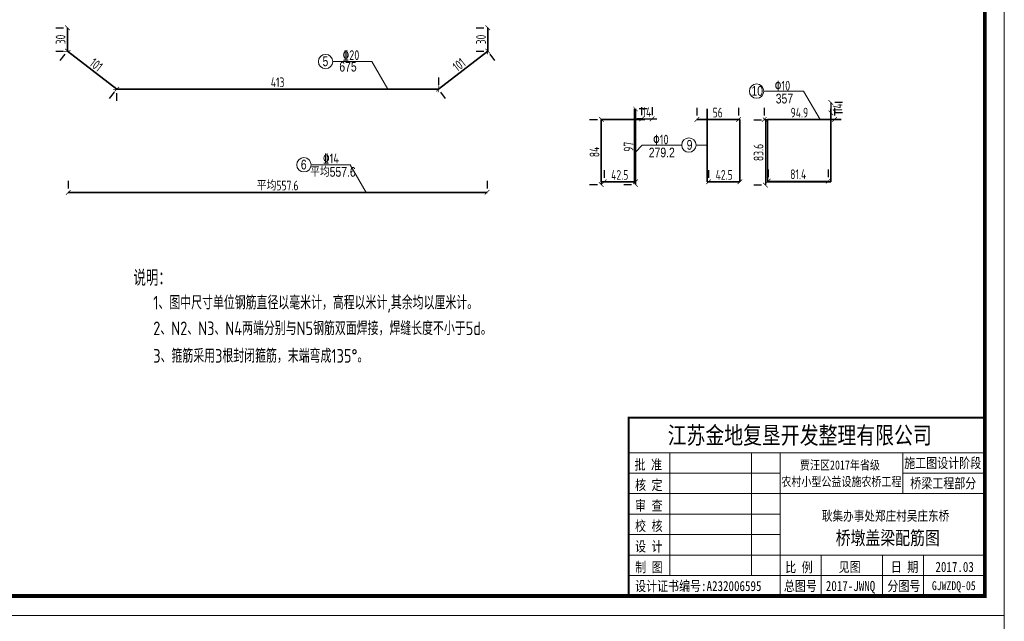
# Model space of a CAD drawing. Header units: inches. Extents: x 112594 to 193184, y 44995 to 116598.
# Tile 139 of 153: x 188533 to 191063, y 97322 to 98867. Entities that reach past the tile are written whole.
import ezdxf

# ---------------------------------------------------------------- set-up
doc = ezdxf.new("R2010")
doc.units = ezdxf.units.IN
doc.header["$MEASUREMENT"] = 0
doc.layers.get('0').update_dxf_attribs({"lineweight": 15})
for name, color, linetype, lineweight in [('0指引线', 4, 'Continuous', 18), ('0文字', 6, 'Continuous', 18), ('0钢筋', 3, 'Continuous', 35), ('BM1', 7, 'Continuous', 15)]:
    doc.layers.add(name, color=color, linetype=linetype, lineweight=lineweight)
for name, color, linetype in [('1', 7, 'Continuous'), ('TK', 7, 'Continuous'), ('配筋2', 2, 'Continuous')]:
    doc.layers.add(name, color=color, linetype=linetype)
doc.styles.add('hz-e', font='hztxt_e.shx', dxfattribs={"width": 0.75, "bigfont": 'hztxt.shx'})
doc.styles.add('HZTXT', font='tssdeng.shx', dxfattribs={"width": 0.75, "bigfont": 'hztxt.shx'})
doc.styles.add('TSSD_Dimension', font='Tssdeng.shx', dxfattribs={"width": 0.7, "bigfont": 'hztxt.shx'})
doc.styles.add('图框', font='SIMFANG.TTF', dxfattribs={"width": 0.8, "height": 4})
doc.dimstyles.new('3', dxfattribs={"dimtxt": 25, "dimasz": 12, "dimexe": 10, "dimexo": 30, "dimgap": 5, "dimtad": 1, "dimdec": 0, "dimzin": 0, "dimdsep": 46, "dimtxsty": 'HZTXT', "dimblk": 'ARCHTICK', "dimcen": 0, "dimclrt": 7, "dimazin": 2, "dimtfac": 1, "dimtdec": 0, "dimtix": 1, "dimtmove": 2, "dimatfit": 3, "dimfxl": 250, "dimtolj": 1, "dimtzin": 0, "dimarcsym": 0})

# ---------------------------------------------------------------- blocks, each defined once
blk = doc.blocks.new('_ArchTick')
at = {"color": 0, "linetype": 'ByBlock', "const_width": 0.15}
blk.add_lwpolyline([(-0.5, -0.5), (0.5, 0.5)], dxfattribs=at)
blk = doc.blocks.new('*D1734')
at = {"color": 0, "lineweight": -2}
for p, q in [((188625.8, 98846.6), (188645.8, 98846.6)), ((188655.8, 98846.6), (188655.8, 98786.6)), ((188625.8, 98786.6), (188645.8, 98786.6))]:
    blk.add_line(p, q, dxfattribs=at)
at = {"color": 0, "lineweight": -2, "xscale": 12, "yscale": 12, "zscale": 12}
for p, rotation in [((188655.8, 98846.6), 90), ((188655.8, 98786.6), 270)]:
    blk.add_blockref('_ArchTick', p, dxfattribs=dict(at, rotation=rotation))
at = {"color": 7, "insert": (188638.3, 98816.6), "char_height": 25, "attachment_point": 5, "rotation": 90, "style": 'HZTXT'}
blk.add_mtext('\\A1;30', dxfattribs=at)
blk = doc.blocks.new('*D1735')
at = {"color": 0, "lineweight": -2}
for p, q in [((188637.5, 98762.8), (188649.7, 98778.7)), ((188655.8, 98786.6), (188782.5, 98689.1)), ((188764.2, 98665.4), (188776.4, 98681.2))]:
    blk.add_line(p, q, dxfattribs=at)
at = {"color": 0, "lineweight": -2, "xscale": 12, "yscale": 12, "zscale": 12}
for p, rotation in [((188655.8, 98786.6), 142.4314079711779), ((188782.5, 98689.1), 322.4314079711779)]:
    blk.add_blockref('_ArchTick', p, dxfattribs=dict(at, rotation=rotation))
at = {"color": 7, "insert": (188729.8, 98751.7), "char_height": 25, "attachment_point": 5, "rotation": 322.4314, "style": 'HZTXT'}
blk.add_mtext('\\A1;101', dxfattribs=at)
blk = doc.blocks.new('*D1736')
at = {"color": 0, "lineweight": -2}
for p, q in [((189609.1, 98719.1), (189609.1, 98699.1)), ((188782.5, 98689.1), (189609.1, 98689.1)), ((188782.5, 98659.1), (188782.5, 98679.1))]:
    blk.add_line(p, q, dxfattribs=at)
at = {"color": 0, "lineweight": -2, "xscale": 12, "yscale": 12, "zscale": 12, "rotation": 180}
blk.add_blockref('_ArchTick', (188782.5, 98689.1), dxfattribs=at)
at = {"color": 0, "lineweight": -2, "xscale": 12, "yscale": 12, "zscale": 12}
blk.add_blockref('_ArchTick', (189609.1, 98689.1), dxfattribs=at)
at = {"color": 7, "insert": (189195.8, 98706.6), "char_height": 25, "attachment_point": 5, "style": 'HZTXT'}
blk.add_mtext('\\A1;413', dxfattribs=at)
blk = doc.blocks.new('*D1737')
at = {"color": 0, "lineweight": -2}
for p, q in [((189705.8, 98846.6), (189725.8, 98846.6)), ((189735.8, 98846.6), (189735.8, 98786.6)), ((189705.8, 98786.6), (189725.8, 98786.6))]:
    blk.add_line(p, q, dxfattribs=at)
at = {"color": 0, "lineweight": -2, "xscale": 12, "yscale": 12, "zscale": 12}
for p, rotation in [((189735.8, 98846.6), 90), ((189735.8, 98786.6), 270)]:
    blk.add_blockref('_ArchTick', p, dxfattribs=dict(at, rotation=rotation))
at = {"color": 7, "insert": (189718.3, 98816.6), "char_height": 25, "attachment_point": 5, "rotation": 90, "style": 'HZTXT'}
blk.add_mtext('\\A1;30', dxfattribs=at)
blk = doc.blocks.new('*D1738')
at = {"color": 0, "lineweight": -2}
for p, q in [((189735.8, 98786.6), (189609.1, 98689.1)), ((189754.1, 98762.8), (189741.9, 98778.7)), ((189627.4, 98665.4), (189615.2, 98681.2))]:
    blk.add_line(p, q, dxfattribs=at)
at = {"color": 0, "lineweight": -2, "xscale": 12, "yscale": 12, "zscale": 12}
for p, rotation in [((189735.8, 98786.6), 37.56859202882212), ((189609.1, 98689.1), 217.5685920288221)]:
    blk.add_blockref('_ArchTick', p, dxfattribs=dict(at, rotation=rotation))
at = {"color": 7, "insert": (189661.8, 98751.7), "char_height": 25, "attachment_point": 5, "rotation": 37.5686, "style": 'HZTXT'}
blk.add_mtext('\\A1;101', dxfattribs=at)
blk = doc.blocks.new('*D1739')
at = {"color": 0, "lineweight": -2}
for p, q in [((188657.7, 98453.8), (188657.7, 98433.8)), ((189733.9, 98453.8), (189733.9, 98433.8)), ((188657.7, 98423.8), (189733.9, 98423.8))]:
    blk.add_line(p, q, dxfattribs=at)
at = {"color": 0, "lineweight": -2, "xscale": 12, "yscale": 12, "zscale": 12, "rotation": 180}
blk.add_blockref('_ArchTick', (188657.7, 98423.8), dxfattribs=at)
at = {"color": 0, "lineweight": -2, "xscale": 12, "yscale": 12, "zscale": 12}
blk.add_blockref('_ArchTick', (189733.9, 98423.8), dxfattribs=at)
at = {"color": 7, "insert": (189195.8, 98441.3), "char_height": 25, "attachment_point": 5, "style": 'HZTXT'}
blk.add_mtext('\\A1;平均557.6', dxfattribs=at)
blk = doc.blocks.new('*D1780')
at = {"color": 0, "lineweight": -2}
for p, q in [((189997.3, 98611.2), (190017.3, 98611.2)), ((190027.3, 98611.2), (190027.3, 98444)), ((189997.3, 98444), (190017.3, 98444))]:
    blk.add_line(p, q, dxfattribs=at)
at = {"color": 0, "lineweight": -2, "xscale": 12, "yscale": 12, "zscale": 12}
for p, rotation in [((190027.3, 98611.2), 90), ((190027.3, 98444), 270)]:
    blk.add_blockref('_ArchTick', p, dxfattribs=dict(at, rotation=rotation))
at = {"color": 7, "insert": (190009.8, 98527.6), "char_height": 25, "attachment_point": 5, "rotation": 90, "style": 'HZTXT'}
blk.add_mtext('\\A1;84', dxfattribs=at)
blk = doc.blocks.new('*D1781')
at = {"color": 0, "lineweight": -2}
for p, q in [((190034.5, 98481.1), (190034.5, 98461.1)), ((190115, 98481.1), (190115, 98461.1)), ((190034.5, 98451.1), (190115, 98451.1))]:
    blk.add_line(p, q, dxfattribs=at)
at = {"color": 0, "lineweight": -2, "xscale": 12, "yscale": 12, "zscale": 12, "rotation": 180}
blk.add_blockref('_ArchTick', (190034.5, 98451.1), dxfattribs=at)
at = {"color": 0, "lineweight": -2, "xscale": 12, "yscale": 12, "zscale": 12}
blk.add_blockref('_ArchTick', (190115, 98451.1), dxfattribs=at)
at = {"color": 7, "insert": (190074.7, 98468.6), "char_height": 25, "attachment_point": 5, "style": 'HZTXT'}
blk.add_mtext('\\A1;42.5', dxfattribs=at)
blk = doc.blocks.new('*D1782')
at = {"color": 0, "lineweight": -2}
for p, q in [((190131, 98642.4), (190131, 98622.4)), ((190158, 98642.4), (190158, 98622.4)), ((190131, 98612.4), (190119, 98612.4)), ((190131, 98612.4), (190158, 98612.4)), ((190158, 98612.4), (190170, 98612.4))]:
    blk.add_line(p, q, dxfattribs=at)
at = {"color": 0, "lineweight": -2, "xscale": 12, "yscale": 12, "zscale": 12}
blk.add_blockref('_ArchTick', (190131, 98612.4), dxfattribs=at)
at = {"color": 0, "lineweight": -2, "xscale": 12, "yscale": 12, "zscale": 12, "rotation": 180}
blk.add_blockref('_ArchTick', (190158, 98612.4), dxfattribs=at)
at = {"color": 7, "insert": (190144.5, 98629.9), "char_height": 25, "attachment_point": 5, "style": 'HZTXT'}
blk.add_mtext('\\A1;14', dxfattribs=at)
blk = doc.blocks.new('*D1783')
at = {"color": 0, "lineweight": -2}
for p, q in [((190115, 98638.2), (190115, 98444)), ((190145, 98638.2), (190125, 98638.2)), ((190085, 98444), (190105, 98444))]:
    blk.add_line(p, q, dxfattribs=at)
at = {"color": 0, "lineweight": -2, "xscale": 12, "yscale": 12, "zscale": 12}
for p, rotation in [((190115, 98638.2), 90), ((190115, 98444), 270)]:
    blk.add_blockref('_ArchTick', p, dxfattribs=dict(at, rotation=rotation))
at = {"color": 7, "insert": (190097.5, 98541.1), "char_height": 25, "attachment_point": 5, "rotation": 90, "style": 'HZTXT'}
blk.add_mtext('\\A1;97', dxfattribs=at)
blk = doc.blocks.new('*D1784')
at = {"color": 0, "lineweight": -2}
for p, q in [((190456.3, 98482.8), (190456.3, 98462.8)), ((190610.1, 98482.8), (190610.1, 98462.8)), ((190456.3, 98452.8), (190610.1, 98452.8))]:
    blk.add_line(p, q, dxfattribs=at)
at = {"color": 0, "lineweight": -2, "xscale": 12, "yscale": 12, "zscale": 12, "rotation": 180}
blk.add_blockref('_ArchTick', (190456.3, 98452.8), dxfattribs=at)
at = {"color": 0, "lineweight": -2, "xscale": 12, "yscale": 12, "zscale": 12}
blk.add_blockref('_ArchTick', (190610.1, 98452.8), dxfattribs=at)
at = {"color": 7, "insert": (190533.2, 98470.3), "char_height": 25, "attachment_point": 5, "style": 'HZTXT'}
blk.add_mtext('\\A1;81.4', dxfattribs=at)
blk = doc.blocks.new('*D1785')
at = {"color": 0, "lineweight": -2}
for p, q in [((190418.8, 98610), (190438.8, 98610)), ((190448.8, 98610), (190448.8, 98442.8)), ((190418.8, 98442.8), (190438.8, 98442.8))]:
    blk.add_line(p, q, dxfattribs=at)
at = {"color": 0, "lineweight": -2, "xscale": 12, "yscale": 12, "zscale": 12}
for p, rotation in [((190448.8, 98610), 90), ((190448.8, 98442.8), 270)]:
    blk.add_blockref('_ArchTick', p, dxfattribs=dict(at, rotation=rotation))
at = {"color": 7, "insert": (190431.3, 98526.4), "char_height": 25, "attachment_point": 5, "rotation": 90, "style": 'HZTXT'}
blk.add_mtext('\\A1;83.6', dxfattribs=at)
blk = doc.blocks.new('*D1786')
at = {"color": 0, "lineweight": -2}
for p, q in [((190616.9, 98655.1), (190616.9, 98628.1)), ((190646.9, 98655.1), (190626.9, 98655.1)), ((190646.9, 98628.1), (190626.9, 98628.1))]:
    blk.add_line(p, q, dxfattribs=at)
at = {"color": 0, "lineweight": -2, "xscale": 12, "yscale": 12, "zscale": 12}
for p, rotation in [((190616.9, 98655.1), 90), ((190616.9, 98628.1), 270)]:
    blk.add_blockref('_ArchTick', p, dxfattribs=dict(at, rotation=rotation))
at = {"color": 7, "insert": (190634.4, 98641.6), "char_height": 25, "attachment_point": 5, "rotation": 90, "style": 'HZTXT'}
blk.add_mtext('\\A1;14', dxfattribs=at)
blk = doc.blocks.new('*D1787')
at = {"color": 0, "lineweight": -2}
for p, q in [((190445.8, 98641.2), (190445.8, 98621.2)), ((190626.6, 98641.2), (190626.6, 98621.2)), ((190445.8, 98611.2), (190626.6, 98611.2))]:
    blk.add_line(p, q, dxfattribs=at)
at = {"color": 0, "lineweight": -2, "xscale": 12, "yscale": 12, "zscale": 12, "rotation": 180}
blk.add_blockref('_ArchTick', (190445.8, 98611.2), dxfattribs=at)
at = {"color": 0, "lineweight": -2, "xscale": 12, "yscale": 12, "zscale": 12}
blk.add_blockref('_ArchTick', (190626.6, 98611.2), dxfattribs=at)
at = {"color": 7, "insert": (190536.2, 98628.7), "char_height": 25, "attachment_point": 5, "style": 'HZTXT'}
blk.add_mtext('\\A1;94.9', dxfattribs=at)
blk = doc.blocks.new('*D1788')
at = {"color": 0, "lineweight": -2}
for p, q in [((190302.7, 98481.2), (190302.7, 98461.2)), ((190383.2, 98481.2), (190383.2, 98461.2)), ((190383.2, 98451.2), (190302.7, 98451.2))]:
    blk.add_line(p, q, dxfattribs=at)
at = {"color": 0, "lineweight": -2, "xscale": 12, "yscale": 12, "zscale": 12, "rotation": 180}
blk.add_blockref('_ArchTick', (190302.7, 98451.2), dxfattribs=at)
at = {"color": 0, "lineweight": -2, "xscale": 12, "yscale": 12, "zscale": 12}
blk.add_blockref('_ArchTick', (190383.2, 98451.2), dxfattribs=at)
at = {"color": 7, "insert": (190342.9, 98468.7), "char_height": 25, "attachment_point": 5, "style": 'HZTXT'}
blk.add_mtext('\\A1;42.5', dxfattribs=at)
blk = doc.blocks.new('*D1789')
at = {"color": 0, "lineweight": -2}
for p, q in [((190272.6, 98641.2), (190272.6, 98621.2)), ((190380.1, 98641.2), (190380.1, 98621.2)), ((190380.1, 98611.2), (190272.6, 98611.2))]:
    blk.add_line(p, q, dxfattribs=at)
at = {"color": 0, "lineweight": -2, "xscale": 12, "yscale": 12, "zscale": 12, "rotation": 180}
blk.add_blockref('_ArchTick', (190272.6, 98611.2), dxfattribs=at)
at = {"color": 0, "lineweight": -2, "xscale": 12, "yscale": 12, "zscale": 12}
blk.add_blockref('_ArchTick', (190380.1, 98611.2), dxfattribs=at)
at = {"color": 7, "insert": (190326.3, 98628.7), "char_height": 25, "attachment_point": 5, "style": 'HZTXT'}
blk.add_mtext('\\A1;56', dxfattribs=at)

msp = doc.modelspace()

# ---------------------------------------------------------------- linework, layer by layer
at = {"layer": '0指引线'}
for p, q in [((189337.46952, 98759.93476), (189438.09409, 98759.93476)), ((189438.09409, 98759.93476), (189478.53684, 98689.13573)), ((190546.35982, 98683.89638), (190444.68983, 98683.89638)), ((190546.35982, 98683.89638), (190589.72163, 98611.17017)), ((190132.11412, 98545.39306), (190115.01953, 98526.97282)), ((190233.78411, 98545.39306), (190132.11412, 98545.39306)), ((190270.63456, 98545.39306), (190299.55518, 98545.39306)), ((189281.81623, 98494.63166), (189382.44079, 98494.63166)), ((189382.44079, 98494.63166), (189422.88355, 98423.83264))]:
    msp.add_line(p, q, dxfattribs=at)
for centre in [(189319.0443, 98759.93476), (190426.26461, 98683.89638), (190252.20934, 98545.39306), (189263.391, 98494.63166)]:
    msp.add_circle(centre, 18.42522, dxfattribs=at)
at = {"layer": '0钢筋'}
for p, q in [((188655.80525, 98846.58301), (188655.80525, 98786.58301)), ((189735.80525, 98846.58301), (189735.80525, 98786.58301)), ((188655.80525, 98786.58301), (188782.48672, 98689.13573)), ((189735.80525, 98786.58301), (189609.12379, 98689.13573)), ((188782.48672, 98689.13573), (189609.12379, 98689.13573)), ((190112.4874, 98638.17017), (190112.4874, 98451.17017)), ((190299.55518, 98638.17017), (190299.55518, 98451.17017)), ((190616.90126, 98638.17017), (190616.90126, 98451.17017)), ((190027.31418, 98611.17017), (190139.4874, 98611.17017)), ((190027.31418, 98451.17017), (190027.31418, 98611.17017)), ((190272.55518, 98611.17017), (190383.21843, 98611.17017)), ((190383.21843, 98451.17017), (190383.21843, 98611.17017)), ((190454.10764, 98611.17017), (190643.90126, 98611.17017)), ((190454.10764, 98611.17017), (190454.10764, 98451.17017)), ((190112.4874, 98451.17017), (190027.31418, 98451.17017)), ((190383.21843, 98451.17017), (190299.55518, 98451.17017)), ((190616.90126, 98451.17017), (190454.10764, 98451.17017)), ((188657.68672, 98423.83264), (189733.92379, 98423.83264))]:
    msp.add_line(p, q, dxfattribs=at)
at = {"layer": 'BM1', "linetype": 'Continuous'}
for p, q in [((191062.59813, 100337.35597), (191062.59813, 97337.0529)), ((191062.59813, 97337.0529), (186819.76981, 97337.0529)), ((191062.59813, 97337.0529), (191062.59813, 94336.74984))]:
    msp.add_line(p, q, dxfattribs=at)
at = {"layer": 'BM1', "color": 0, "linetype": 'Continuous'}
for p, q in [((191062.59813, 100307.04987), (191062.59813, 97337.0529)), ((191062.59813, 100307.04987), (191062.59813, 97337.0529)), ((191062.59813, 100307.04987), (191062.59813, 97337.0529)), ((191062.59813, 100307.04987), (191062.59813, 97337.0529)), ((191062.59813, 100307.04987), (191062.59813, 97337.0529)), ((190097.95863, 97845.12104), (191012.60324, 97845.12104)), ((190097.95863, 97845.12104), (190097.95863, 97387.0478)), ((190097.95863, 97387.0478), (190097.95863, 97845.12104)), ((190097.95863, 97755.00827), (191012.60324, 97755.00827)), ((190203.0902, 97439.61358), (190203.0902, 97755.00827)), ((190413.35332, 97755.00827), (190413.35332, 97439.61358)), ((190486.94542, 97755.00827), (190486.94542, 97387.0478)), ((190802.34011, 97649.87671), (190802.34011, 97755.00827)), ((190097.95863, 97702.44249), (190486.94542, 97702.44249)), ((190802.34011, 97702.44249), (191012.60324, 97702.44249)), ((190097.95863, 97649.87671), (191012.60324, 97649.87671)), ((190097.95863, 97597.31093), (190486.94542, 97597.31093)), ((190097.95863, 97544.74515), (190486.94542, 97544.74515)), ((190097.95863, 97492.17937), (191012.60324, 97492.17937)), ((190592.07698, 97492.17937), (190592.07698, 97387.0478)), ((190749.77433, 97492.17937), (190749.77433, 97387.0478)), ((190854.90589, 97492.17937), (190854.90589, 97439.61358)), ((190854.90589, 97387.0478), (190854.90589, 97492.17937)), ((190097.95863, 97439.61358), (191012.60324, 97439.61358))]:
    msp.add_line(p, q, dxfattribs=at)
at = {"layer": 'BM1', "color": 0, "linetype": 'Continuous', "const_width": 9.99898}
msp.add_lwpolyline([(186987.61391, 97387.0478), (186987.61391, 100257.05497), (191012.60324, 100257.05497), (191012.60324, 97387.0478)], close=True, dxfattribs=at)
at = {"layer": 'BM1', "color": 0, "linetype": 'Continuous', "const_width": 5.25658}
msp.add_lwpolyline([(191012.60324, 97845.12104), (190097.95863, 97845.12104), (190097.95863, 97387.0478)], dxfattribs=at)

# ---------------------------------------------------------------- texts
at = {"style": 'TSSD_Dimension', "width": 0.8}
msp.add_text('%%13010', height=25, rotation=0.00001699, dxfattribs=at).set_placement((190472.89249, 98685.42139))
at = {"style": 'HZTXT', "width": 0.8}
for s, height, p in [('说明：', 40, (188825.43285, 98183.79671)), ('1、图中尺寸单位钢筋直径以毫米计，高程以米计,其余均以厘米计。', 35, (188876.30795, 98123.02841)), ('2、N2、N3、N4两端分别与N5钢筋双面焊接，焊缝长度不小于5d。', 35, (188876.30795, 98057.03365)), ('3、箍筋采用3根封闭箍筋，末端弯成135%%D。', 35, (188876.30795, 97986.29532))]:
    msp.add_text(s, height=height, dxfattribs=at).set_placement(p)
at = {"layer": '0文字', "color": 2, "style": 'hz-e', "width": 0.8}
for s, p in [('5', (189311.14161, 98748.06044)), ('675', (189354.26284, 98734.32783)), ('10', (190412.923, 98671.86866)), ('357', (190475.39496, 98652.27482)), ('9', (190246.62116, 98533.36533)), ('279.2', (190149.22442, 98513.77149)), ('6', (189255.48831, 98482.75734)), ('平均557.6', (189279.52186, 98464.01323))]:
    msp.add_text(s, height=25, dxfattribs=at).set_placement(p)
at = {"layer": '1', "color": 7, "linetype": 'Continuous', "style": '图框', "width": 0.8}
for s, height, p in [('江苏金地复垦开发整理有限公司 ', 44.4121037, (190197.76621, 97777.60806)), ('批 准', 25.907061, (190112.67809, 97711.34092)), ('贾汪区2017年省级', 23.551873, (190537.65843, 97711.67526)), ('核 定', 25.907061, (190114.00093, 97659.04705)), ('农村小型公益设施农桥工程', 23.5518732, (190489.93589, 97669.06741)), ('审 查', 25.907061, (190114.00093, 97606.48127)), ('校 核', 25.907061, (190114.00093, 97553.91549)), ('设 计', 25.907061, (190114.00093, 97501.34971)), ('制 图', 25.907061, (190114.3419, 97448.05635)), ('比 例', 25.907061, (190499.76223, 97447.77846)), ('见图', 25.907061, (190637.0829, 97448.70065)), ('日 期', 25.907061, (190771.07338, 97448.70065)), ('2017.03', 25.907061, (190885.6647, 97448.70065)), ('设计证书编号:A232006595 ', 25.9070605, (190114.01754, 97399.57758)), ('总图号', 25.907061, (190496.35768, 97399.73099)), ('2017-JWNQ', 25.907061, (190604.1059, 97399.73099)), ('分图号', 25.907061, (190762.36398, 97399.73099))]:
    msp.add_text(s, height=height, dxfattribs=at).set_placement(p)
at = {"layer": '1', "color": 7, "linetype": 'Continuous', "char_height": 25.907061, "width": 215.1817481, "attachment_point": 5, "style": '图框'}
for s, insert in [('施工图设计阶段', (190904.34317, 97727.1917)), ('桥梁工程部分', (190905.86207, 97675.10321))]:
    msp.add_mtext(s, dxfattribs=dict(at, insert=insert))
at = {"layer": 'BM1', "color": 0, "linetype": 'Continuous', "style": '图框', "width": 0.8}
msp.add_text('GJWZDQ-05', height=23, dxfattribs=at).set_placement((190876.46966, 97401.95249))
at = {"layer": 'TK', "lineweight": 0, "style": '图框', "width": 0.8}
for s, height, p in [('耿集办事处郑庄村吴庄东桥', 24.9938437, (190593.92552, 97580.32282)), ('桥墩盖梁配筋图', 34.991381, (190629.57977, 97518.66727))]:
    msp.add_text(s, height=height, dxfattribs=at).set_placement(p)
at = {"layer": '配筋2', "color": 2, "style": 'TSSD_Dimension', "width": 0.8}
for s, p in [('%%13220', (189362.5773, 98763.82248)), ('%%13010', (190160.31678, 98546.91807)), ('%%13214', (189312.22204, 98498.51939))]:
    msp.add_text(s, height=25, rotation=0.00001699, dxfattribs=at).set_placement(p)

# ---------------------------------------------------------------- dimensions: what is measured, and where the dimension line sits
for p1, p2, picture, middle in [((188655.80525, 98846.58301), (188655.80525, 98786.58301), '*D1734', (188638.30525, 98816.58301)), ((189735.80525, 98846.58301), (189735.80525, 98786.58301), '*D1737', (189718.30525, 98816.58301)), ((188782.48672, 98689.13573), (189609.12379, 98689.13573), '*D1736', (189195.80525, 98706.63573)), ((190115.01953, 98638.17017), (190115.01953, 98443.97546), '*D1783', (190097.51953, 98541.07282)), ((190027.31418, 98611.17017), (190027.31418, 98443.97546), '*D1780', (190009.81418, 98527.57282))]:
    dim = msp.add_aligned_dim(p1=p1, p2=p2, distance=0, dimstyle='3', override={"dimlfac": 0.5})
    dim.commit()
    dim.dimension.update_dxf_attribs({"geometry": picture, "text_midpoint": middle})
for p1, p2, text, picture, middle in [((188655.80525, 98786.58301), (188782.48672, 98689.13573), '101', '*D1735', (188729.81592, 98751.73029)), ((189735.80525, 98786.58301), (189609.12379, 98689.13573), '101', '*D1738', (189661.79458, 98751.73029)), ((190380.10745, 98611.17017), (190272.55518, 98611.17017), '56', '*D1789', (190326.33131, 98628.67017)), ((190445.7693, 98611.17017), (190626.62205, 98611.17017), '94.9', '*D1787', (190536.19568, 98628.67017)), ((190448.79773, 98609.97017), (190448.79773, 98442.77546), '83.6', '*D1785', (190431.29773, 98526.37282)), ((190034.46726, 98451.13321), (190115.01953, 98451.13321), '42.5', '*D1781', (190074.74339, 98468.63321)), ((190383.21843, 98451.17017), (190302.66616, 98451.17017), '42.5', '*D1788', (190342.94229, 98468.67017)), ((190456.28561, 98452.84812), (190610.13835, 98452.84812), '81.4', '*D1784', (190533.21198, 98470.34812))]:
    dim = msp.add_aligned_dim(p1=p1, p2=p2, distance=0, text=text, dimstyle='3', override={"dimlfac": 0.5})
    dim.commit()
    dim.dimension.update_dxf_attribs({"geometry": picture, "text_midpoint": middle})
dim = msp.add_linear_dim(base=(190158.0190437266, 98612.3701733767), p1=(190131.0190437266, 98612.3701733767), p2=(190158.0190437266, 98612.3701733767), dimstyle='3', override={"dimlfac": 0.5})
dim.commit()
dim.dimension.update_dxf_attribs({"geometry": '*D1782', "text_midpoint": (190144.5190437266, 98629.8701733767)})
dim = msp.add_linear_dim(base=(190616.9012646, 98628.141558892), p1=(190616.9012645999, 98655.141558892), p2=(190616.9012645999, 98628.141558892), angle=270, dimstyle='3', override={"dimlfac": 0.5})
dim.commit()
dim.dimension.update_dxf_attribs({"geometry": '*D1786', "text_midpoint": (190634.4222021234, 98641.6415588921), "dimtype": 161})
dim = msp.add_linear_dim(base=(189733.92379, 98423.83264), p1=(188657.68672, 98423.83264), p2=(189733.92379, 98423.83264), text='平均557.6', dimstyle='3', override={"dimlfac": 0.5})
dim.commit()
dim.dimension.update_dxf_attribs({"geometry": '*D1739', "text_midpoint": (189195.80525, 98441.33264)})

doc.saveas('drawing.dxf')
